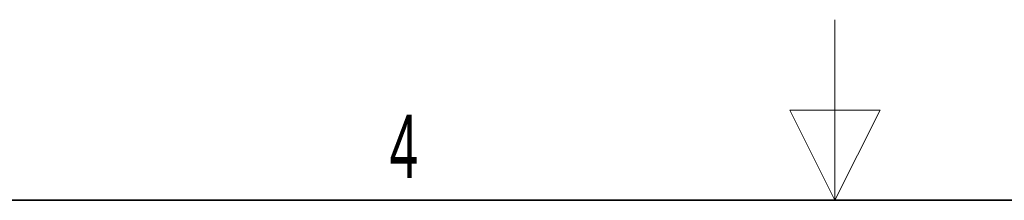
# Paper-space layout 'Blatt4' of a CAD drawing. Header units: millimetres. Extents: x 5 to 418, y 2 to 292.
# Tile 83 of 102: x 172 to 226, y 282 to 292. Entities that reach past the tile are written whole.
import ezdxf

# ---------------------------------------------------------------- set-up
doc = ezdxf.new("R2010")
doc.units = ezdxf.units.MM
doc.layers.add('SLD-0', color=7, linetype='Continuous')
doc.styles.add('SLDTEXTSTYLE0', font='TXT', dxfattribs={"width": 0.605})

psp = doc.layouts.new('Blatt4')

# ---------------------------------------------------------------- linework, layer by layer
at = {"layer": 'SLD-0', "lineweight": 18}
for p, q in [((217, 292.5), (217, 282.5)), ((219.5, 287.5), (214.5, 287.5)), ((214.5, 287.5), (217, 282.5)), ((217, 282.5), (219.5, 287.5))]:
    psp.add_line(p, q, dxfattribs=at)
at = {"layer": 'SLD-0', "lineweight": 35}
psp.add_line((408, 282.5), (26, 282.5), dxfattribs=at)

# ---------------------------------------------------------------- texts
at = {"layer": 'SLD-0', "insert": (193.103, 287.243), "char_height": 3.5, "attachment_point": 2, "style": 'SLDTEXTSTYLE0'}
psp.add_mtext('4', dxfattribs=at)

doc.saveas('drawing.dxf')
